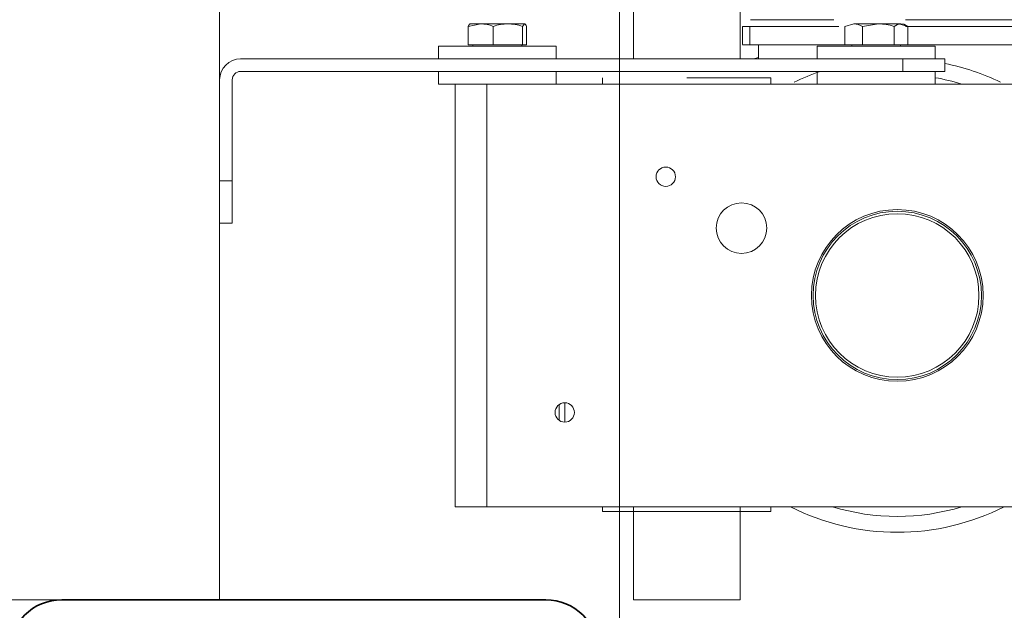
# Model space of a CAD drawing. Header units: millimetres. Extents: x 16720 to 74016, y 25810 to 81213.
# Tile 41 of 256: x 32332 to 32356, y 30407 to 30421. Entities that reach past the tile are written whole.
import ezdxf

# ---------------------------------------------------------------- set-up
doc = ezdxf.new("R2010")
doc.units = ezdxf.units.MM
doc.linetypes.add('DASHDOTX2', pattern=[50.8, 25.4, -12.7, 0, -12.7])
for name, color, linetype, lineweight in [('_OŚ', 165, 'DASHDOTX2', 9), ('_STAL', 113, 'Continuous', 35), ('_STOLARKA', 150, 'Continuous', 18), ('_WYMIAR', 151, 'Continuous', 9), ('_WYPOSAŻENIE', 157, 'Continuous', 5)]:
    doc.layers.add(name, color=color, linetype=linetype, lineweight=lineweight)

# ---------------------------------------------------------------- blocks, each defined once
blk = doc.blocks.new('brama 3m')
at = {"layer": '_STOLARKA'}
blk.add_lwpolyline([(150, -5), (-150, -5), (-150, 0), (150, 0)], close=True, dxfattribs=at)
at = {"layer": '_WYPOSAŻENIE', "linetype": 'Continuous'}
for p, q in [((-141.05, -5), (-141.05, -5.3)), ((-141.05, -5), (-124.782, -5)), ((-140.05, -5.3), (-140.05, -5)), ((-141.05, -5.3), (-140.05, -5.3)), ((-137.65, -5.3), (-140.05, -5.3)), ((-137.45, -21.23), (-137.45, -5.5)), ((-137.15, -21.23), (-137.15, -5.5)), ((-137.75, -10.2), (-137.75, -12.58)), ((-137.75, -10.2), (-137.45, -10.2)), ((-137.15, -10.2), (-136.85, -10.2)), ((-136.85, -13), (-136.85, -10.2)), ((-147.79, -11.35), (-147.79, -10.6)), ((-137.75, -10.6), (-147.79, -10.6)), ((-136.378, -10.906), (-136.813, -10.906)), ((-136.813, -10.906), (-136.813, -11.501)), ((-136.378, -10.906), (-136.32, -11.204)), ((-136.32, -10.95), (-136.32, -11.204)), ((-136.85, -11.018), (-136.813, -11.018)), ((-136.32, -11.204), (-136.32, -11.848)), ((-147.79, -24.57), (-147.79, -11.35)), ((-137.75, -11.35), (-147.79, -11.35)), ((-136.378, -11.501), (-136.813, -11.501)), ((-136.813, -11.501), (-136.813, -12.195)), ((-136.32, -11.848), (-136.32, -12.244)), ((-136.813, -12.181), (-136.85, -12.181)), ((-136.378, -12.195), (-136.813, -12.195)), ((-136.813, -12.195), (-136.813, -12.294)), ((-136.378, -12.294), (-136.813, -12.294)), ((-136.378, -12.195), (-136.32, -12.244)), ((-137.75, -12.58), (-137.75, -19.62)), ((-145.364, -13.064), (-145.736, -13.064)), ((-137.45, -13), (-137.75, -13)), ((-136.85, -13), (-137.15, -13)), ((-145.32, -13.202), (-145.78, -13.202)), ((-147.9, -14.1), (-147.9, -16.1)), ((-147.9, -14.1), (-147.79, -14.1)), ((-137.75, -14.1), (-137.6, -14.1)), ((-150, -17.37), (-150, -14.83)), ((-150, -14.83), (-147.79, -14.83)), ((-137.15, -14.83), (-135.1, -14.83)), ((-147.9, -18.1), (-147.9, -16.1)), ((-137.6, -16.1), (-137.6, -18.1)), ((-147.79, -17.37), (-150, -17.37)), ((-135.1, -17.37), (-137.15, -17.37)), ((-136.82, -17.427), (-136.82, -17.61)), ((-136.81, -17.425), (-136.38, -17.425)), ((-136.38, -17.61), (-136.38, -17.425)), ((-137.15, -17.688), (-137.12, -17.8)), ((-136.82, -17.6), (-136.82, -19.986)), ((-136.82, -17.6), (-136.38, -17.6)), ((-136.38, -17.6), (-136.38, -19.71)), ((-136.22, -17.774), (-136.22, -17.617)), ((-136.22, -17.76), (-136.22, -19.596)), ((-136.82, -17.8), (-137.15, -17.8)), ((-147.79, -18.1), (-147.9, -18.1)), ((-137.6, -18.1), (-137.75, -18.1)), ((-137.75, -19.2), (-137.45, -19.2)), ((-137.15, -19.2), (-136.85, -19.2)), ((-136.85, -19.2), (-136.85, -22)), ((-137.75, -21.58), (-137.75, -19.62)), ((-136.378, -19.852), (-136.813, -19.852)), ((-136.813, -19.852), (-136.813, -20.277)), ((-136.378, -19.852), (-136.32, -20.065)), ((-136.85, -20.018), (-136.813, -20.018)), ((-136.32, -20.065), (-136.32, -20.652)), ((-136.378, -20.277), (-136.813, -20.277)), ((-136.813, -20.277), (-136.813, -21.026)), ((-136.378, -20.277), (-136.32, -20.652)), ((-136.32, -20.652), (-136.32, -21.187)), ((-136.378, -21.026), (-136.813, -21.026)), ((-136.813, -21.026), (-136.813, -21.348)), ((-137.15, -21.23), (-137.45, -21.23)), ((-137.45, -21.23), (-137.45, -22.23)), ((-137.15, -22.23), (-137.15, -21.23)), ((-136.813, -21.181), (-136.85, -21.181)), ((-136.82, -21.181), (-136.82, -24.6)), ((-136.378, -21.348), (-136.32, -21.135)), ((-136.32, -21.25), (-136.36, -21.32)), ((-136.378, -21.348), (-136.813, -21.348)), ((-136.38, -21.294), (-136.38, -24.6)), ((-136.22, -21.295), (-136.22, -24.425)), ((-137.75, -21.58), (-137.75, -24.57)), ((-137.45, -22), (-137.75, -22)), ((-136.85, -22), (-137.15, -22)), ((-137.45, -22.23), (-137.15, -22.23))]:
    blk.add_line(p, q, dxfattribs=at)
for centre, radius in [((-145.55, -13.2), 0.23), ((-139.95, -15.6), 0.23), ((-141.17, -17.4), 0.6), ((-142.77, -21.1), 2.04), ((-142.77, -21.1), 2), ((-142.77, -21.1), 1.942)]:
    blk.add_circle(centre, radius, dxfattribs=at)
for centre, radius, start, end in [((-137.65, -5.5), 0.5, 0, 90), ((-137.65, -5.5), 0.2, 0, 90), ((-137.168, -11.193), 0.848, 338.6655, 359.2516), ((-137.472, -11.863), 1.152, 0.7228, 18.2819), ((-137.471, -11.834), 1.151, 341.7117, 359.2837), ((-142.77, -21.1), 5.626, 153.1579, 206.8421), ((-142.77, -21.1), 5.626, 18.9899, 25.8147), ((-142.77, -21.1), 5.25, 162.9776, 197.0224), ((-136.778, -20.054), 0.458, 330.8025, 358.6802), ((-137.633, -20.639), 1.313, 342.888, 359.4694), ((-136.611, -21.201), 0.291, 2.683, 36.9123), ((-136.611, -21.173), 0.291, 323.0654, 357.3394), ((-142.77, -21.1), 5.25, 342.9776, 350.1291), ((-142.77, -21.1), 5.626, 334.1853, 348.4101)]:
    blk.add_arc(centre, radius, start, end, dxfattribs=at)
for points in [[(-136.32, -10.956), (-136.32, -10.951), (-136.321, -10.947), (-136.327, -10.939), (-136.331, -10.935), (-136.346, -10.922), (-136.36, -10.914), (-136.378, -10.906)], [(-136.32, -12.244), (-136.32, -12.249), (-136.321, -12.253), (-136.327, -12.261), (-136.331, -12.265), (-136.346, -12.278), (-136.36, -12.286), (-136.378, -12.294)]]:
    blk.add_open_spline(points, degree=3, knots=[0, 0, 0, 0, 0.25, 0.25, 0.5, 0.5, 1, 1, 1, 1], dxfattribs=at)

msp = doc.modelspace()

# ---------------------------------------------------------------- linework, layer by layer
at = {"layer": '_OŚ'}
msp.add_line((32346.709, 29280.425), (32346.709, 33191.238), dxfattribs=at)
at = {"layer": '_STAL'}
msp.add_lwpolyline([(32333.459, 30393.425), (32344.959, 30393.425, 0.414214), (32346.209, 30394.675), (32346.209, 30406.175, 0.414214), (32344.959, 30407.425), (32333.459, 30407.425, 0.414214), (32332.209, 30406.175), (32332.209, 30394.675, 0.414214)], format="xyb", close=True, dxfattribs=at)

# ---------------------------------------------------------------- block references
at = {"layer": '_WYMIAR', "rotation": 90}
msp.add_blockref('brama 3m', (32332.209, 30557.425), dxfattribs=at)

doc.saveas('drawing.dxf')
